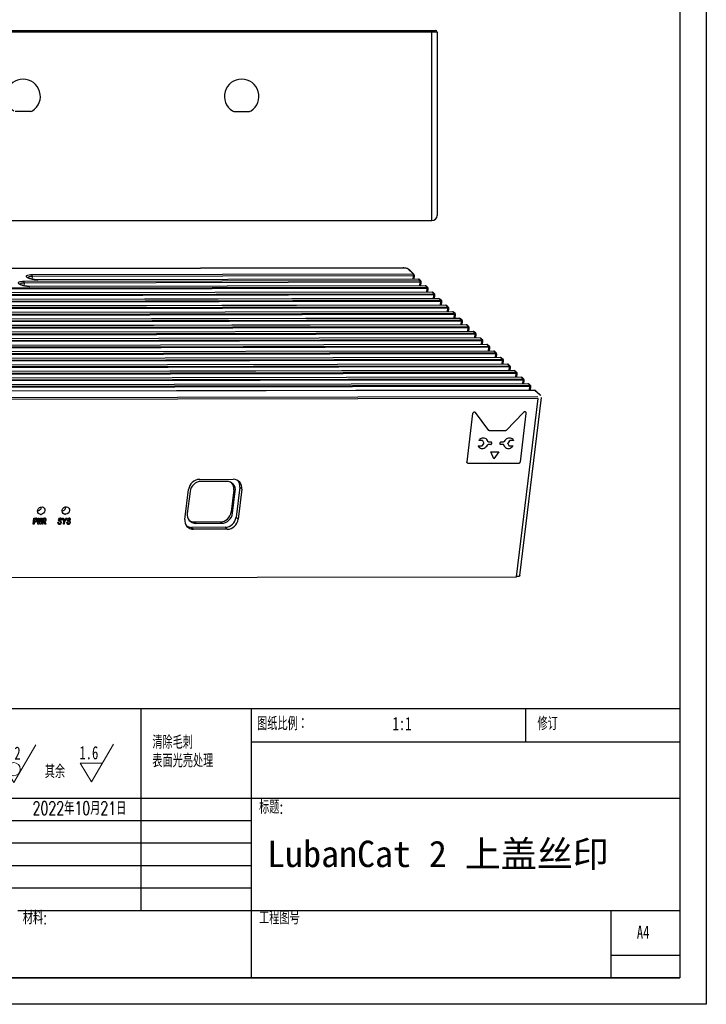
# Model space of a CAD drawing. Header units: millimetres. Extents: x 1578 to 1793, y 2179 to 2535.
# Tile 8 of 19: x 1663 to 1793, y 2179 to 2365. Entities that reach past the tile are written whole.
import ezdxf

# ---------------------------------------------------------------- set-up
doc = ezdxf.new("R2010")
doc.units = ezdxf.units.MM
doc.styles.add('SLDTEXTSTYLE0', font='TXT', dxfattribs={"width": 0.7, "bigfont": 'bigfont'})
doc.styles.add('SLDTEXTSTYLE1', font='TXT', dxfattribs={"width": 0.7})
doc.styles.add('标题7', font='simhei.ttf', dxfattribs={"height": 5})

# ---------------------------------------------------------------- blocks, each defined once
blk = doc.blocks.new('SW_NOTE_0_1')
at = {"color": 0, "linetype": 'Continuous', "lineweight": 0, "char_height": 2.5, "attachment_point": 1, "style": 'SLDTEXTSTYLE0'}
for s, insert in [('清除毛刺', (0, 3.22)), ('表面光亮处理', (0, -0.28))]:
    blk.add_mtext(s, dxfattribs=dict(at, insert=insert))
blk = doc.blocks.new('SW_SFSYMBOL_0')
at = {"color": 0, "linetype": 'Continuous', "lineweight": 0}
for p, q in [((2.26, -3.57), (6.47, 3.57)), ((2.26, -3.57), (0.15, 0)), ((4.36, 0), (0.15, 0))]:
    blk.add_line(p, q, dxfattribs=at)
at = {"color": 0, "linetype": 'Continuous', "lineweight": 0, "char_height": 2.5, "attachment_point": 1}
for s, insert, style in [('1.6', (0, 3.22), 'SLDTEXTSTYLE1'), ('其余', (-6.56, -0.35), 'SLDTEXTSTYLE0')]:
    blk.add_mtext(s, dxfattribs=dict(at, insert=insert, style=style))
blk = doc.blocks.new('SW_SFSYMBOL_1')
at = {"color": 0, "linetype": 'Continuous', "lineweight": 0}
for q in [(6.47, 3.57), (0.15, 0)]:
    blk.add_line((2.26, -3.57), q, dxfattribs=at)
blk.add_circle((2.26, -1.07), 1.25, dxfattribs=at)
at = {"color": 0, "linetype": 'Continuous', "lineweight": 0, "insert": (0, 3.22), "char_height": 2.5, "attachment_point": 1, "style": 'SLDTEXTSTYLE1'}
blk.add_mtext('3.2', dxfattribs=at)

msp = doc.modelspace()

# ---------------------------------------------------------------- linework, layer by layer
at = {"linetype": 'Continuous', "lineweight": 25}
for p, q in [((1627.59, 2362.944), (1741.04, 2362.944)), ((1741.04, 2362.644), (1627.59, 2362.644)), ((1724.284, 2362.956), (1724.284, 2362.944)), ((1741.04, 2362.944), (1741.74, 2362.944)), ((1741.04, 2362.944), (1741.04, 2362.644)), ((1741.04, 2326.944), (1741.04, 2362.644)), ((1742.04, 2362.644), (1741.04, 2362.644)), ((1742.04, 2362.644), (1742.04, 2327.944)), ((1665.106, 2347.631), (1662.113, 2347.631)), ((1703.524, 2347.631), (1706.517, 2347.631)), ((1627.59, 2326.944), (1741.04, 2326.944)), ((1735.619, 2317.984), (1629.778, 2317.799)), ((1735.654, 2317.967), (1629.813, 2317.782)), ((1665.332, 2316.371), (1665.243, 2315.854)), ((1665.261, 2316.727), (1737.475, 2316.853)), ((1737.545, 2316.497), (1665.332, 2316.371)), ((1737.475, 2316.853), (1736.546, 2317.74)), ((1737.648, 2316.787), (1736.719, 2317.674)), ((1737.489, 2315.856), (1737.545, 2316.497)), ((1737.679, 2315.857), (1737.739, 2316.543)), ((1632.955, 2314.157), (1740.103, 2314.345)), ((1663.831, 2315.127), (1663.742, 2314.609)), ((1663.761, 2315.483), (1738.773, 2315.614)), ((1738.844, 2315.258), (1663.831, 2315.127)), ((1739.798, 2314.619), (1664.785, 2314.488)), ((1664.785, 2314.486), (1664.82, 2314.471)), ((1739.833, 2314.602), (1664.82, 2314.471)), ((1738.499, 2315.858), (1666.286, 2315.732)), ((1666.286, 2315.73), (1666.321, 2315.716)), ((1738.535, 2315.842), (1666.321, 2315.716)), ((1738.773, 2315.614), (1738.535, 2315.842)), ((1738.946, 2315.547), (1738.707, 2315.775)), ((1738.787, 2314.617), (1738.844, 2315.258)), ((1738.977, 2314.617), (1739.037, 2315.304)), ((1740.103, 2314.345), (1739.833, 2314.602)), ((1740.268, 2314.285), (1740.005, 2314.536)), ((1740.15, 2314.107), (1633.002, 2313.92)), ((1741.076, 2313.404), (1633.929, 2313.216)), ((1741.1, 2313.393), (1633.952, 2313.206)), ((1634.253, 2312.918), (1741.401, 2313.105)), ((1741.448, 2312.868), (1634.3, 2312.68)), ((1740.087, 2313.402), (1740.15, 2314.107)), ((1740.277, 2313.402), (1740.339, 2314.097)), ((1741.401, 2313.105), (1741.1, 2313.393)), ((1741.566, 2313.045), (1741.28, 2313.319)), ((1741.385, 2312.162), (1741.448, 2312.868)), ((1741.575, 2312.163), (1741.637, 2312.858)), ((1742.374, 2312.164), (1635.227, 2311.977)), ((1742.398, 2312.153), (1635.25, 2311.966)), ((1635.552, 2311.678), (1742.699, 2311.866)), ((1742.746, 2311.628), (1635.598, 2311.441)), ((1743.673, 2310.925), (1636.525, 2310.737)), ((1743.696, 2310.914), (1636.549, 2310.727)), ((1636.85, 2310.439), (1743.997, 2310.626)), ((1744.044, 2310.389), (1636.897, 2310.201)), ((1742.699, 2311.866), (1742.398, 2312.153)), ((1742.864, 2311.806), (1742.578, 2312.079)), ((1742.684, 2310.923), (1742.746, 2311.628)), ((1742.874, 2310.923), (1742.935, 2311.618)), ((1743.997, 2310.626), (1743.696, 2310.914)), ((1744.162, 2310.566), (1743.876, 2310.84)), ((1743.982, 2309.683), (1744.044, 2310.389)), ((1744.971, 2309.685), (1637.823, 2309.498)), ((1744.994, 2309.674), (1637.847, 2309.487)), ((1638.148, 2309.199), (1745.295, 2309.387)), ((1745.342, 2309.149), (1638.195, 2308.962)), ((1744.172, 2309.684), (1744.233, 2310.379)), ((1745.295, 2309.387), (1744.994, 2309.674)), ((1745.46, 2309.327), (1745.174, 2309.6)), ((1745.28, 2308.444), (1745.342, 2309.149)), ((1745.47, 2308.444), (1745.531, 2309.139)), ((1746.269, 2308.446), (1639.121, 2308.258)), ((1746.292, 2308.435), (1639.145, 2308.248)), ((1639.446, 2307.96), (1746.594, 2308.147)), ((1746.64, 2307.91), (1639.493, 2307.722)), ((1747.567, 2307.206), (1640.42, 2307.019)), ((1747.591, 2307.195), (1640.443, 2307.008)), ((1640.744, 2306.72), (1747.892, 2306.908)), ((1747.939, 2306.67), (1640.791, 2306.483)), ((1746.594, 2308.147), (1746.292, 2308.435)), ((1746.759, 2308.087), (1746.472, 2308.361)), ((1746.578, 2307.204), (1746.64, 2307.91)), ((1746.768, 2307.205), (1746.829, 2307.9)), ((1747.892, 2306.908), (1747.591, 2307.195)), ((1748.057, 2306.848), (1747.77, 2307.121)), ((1747.876, 2305.965), (1747.939, 2306.67)), ((1748.066, 2305.965), (1748.127, 2306.66)), ((1748.865, 2305.967), (1641.718, 2305.779)), ((1748.889, 2305.956), (1641.741, 2305.769)), ((1642.042, 2305.481), (1749.19, 2305.668)), ((1749.237, 2305.431), (1642.089, 2305.243)), ((1749.19, 2305.668), (1748.889, 2305.956)), ((1749.355, 2305.608), (1749.069, 2305.882)), ((1749.174, 2304.725), (1749.237, 2305.431)), ((1749.364, 2304.726), (1749.426, 2305.421)), ((1750.163, 2304.727), (1643.016, 2304.54)), ((1750.187, 2304.716), (1643.039, 2304.529)), ((1643.341, 2304.241), (1750.488, 2304.429)), ((1750.535, 2304.191), (1643.387, 2304.004)), ((1751.462, 2303.488), (1644.314, 2303.3)), ((1751.485, 2303.477), (1644.338, 2303.29)), ((1644.639, 2303.002), (1751.786, 2303.189)), ((1751.833, 2302.952), (1644.686, 2302.764)), ((1750.488, 2304.429), (1750.187, 2304.716)), ((1750.653, 2304.369), (1750.367, 2304.642)), ((1750.473, 2303.486), (1750.535, 2304.191)), ((1750.663, 2303.486), (1750.724, 2304.181)), ((1751.786, 2303.189), (1751.485, 2303.477)), ((1751.951, 2303.129), (1751.665, 2303.403)), ((1751.771, 2302.246), (1751.833, 2302.952)), ((1751.961, 2302.247), (1752.022, 2302.942)), ((1752.76, 2302.248), (1645.612, 2302.061)), ((1752.783, 2302.237), (1645.636, 2302.05)), ((1645.937, 2301.762), (1753.084, 2301.95)), ((1753.131, 2301.712), (1645.984, 2301.525)), ((1753.084, 2301.95), (1752.783, 2302.237)), ((1753.249, 2301.89), (1752.963, 2302.163)), ((1753.069, 2301.007), (1753.131, 2301.712)), ((1753.259, 2301.007), (1753.32, 2301.702)), ((1754.058, 2301.009), (1646.91, 2300.821)), ((1754.081, 2300.998), (1646.934, 2300.811)), ((1647.235, 2300.523), (1754.383, 2300.71)), ((1754.429, 2300.473), (1647.282, 2300.285)), ((1755.356, 2299.769), (1648.209, 2299.582)), ((1755.38, 2299.758), (1648.232, 2299.571)), ((1648.533, 2299.283), (1755.681, 2299.471)), ((1755.728, 2299.233), (1648.58, 2299.046)), ((1754.383, 2300.71), (1754.081, 2300.998)), ((1754.548, 2300.65), (1754.261, 2300.924)), ((1754.367, 2299.767), (1754.429, 2300.473)), ((1754.557, 2299.768), (1754.618, 2300.463)), ((1755.681, 2299.471), (1755.38, 2299.758)), ((1755.846, 2299.411), (1755.559, 2299.684)), ((1755.665, 2298.528), (1755.728, 2299.233)), ((1755.855, 2298.528), (1755.916, 2299.223)), ((1756.654, 2298.53), (1649.507, 2298.342)), ((1756.678, 2298.519), (1649.53, 2298.332)), ((1649.831, 2298.044), (1756.979, 2298.231)), ((1757.026, 2297.994), (1649.878, 2297.806)), ((1756.979, 2298.231), (1756.678, 2298.519)), ((1757.144, 2298.171), (1756.858, 2298.445)), ((1756.963, 2297.288), (1757.026, 2297.994)), ((1757.153, 2297.289), (1757.215, 2297.984)), ((1757.952, 2297.29), (1650.805, 2297.103)), ((1757.976, 2297.279), (1650.828, 2297.092)), ((1651.13, 2296.804), (1758.277, 2296.992)), ((1758.324, 2296.754), (1651.176, 2296.567)), ((1759.251, 2296.051), (1652.103, 2295.863)), ((1759.274, 2296.04), (1652.127, 2295.853)), ((1652.428, 2295.565), (1759.575, 2295.752)), ((1759.622, 2295.515), (1652.475, 2295.327)), ((1758.277, 2296.992), (1757.976, 2297.279)), ((1758.442, 2296.932), (1758.156, 2297.205)), ((1758.262, 2296.049), (1758.324, 2296.754)), ((1758.452, 2296.049), (1758.513, 2296.744)), ((1759.575, 2295.752), (1759.274, 2296.04)), ((1759.74, 2295.692), (1759.454, 2295.966)), ((1759.56, 2294.809), (1759.622, 2295.515)), ((1759.75, 2294.81), (1759.811, 2295.505)), ((1760.549, 2294.811), (1653.401, 2294.624)), ((1760.572, 2294.8), (1653.425, 2294.613)), ((1655.28, 2293.466), (1761.122, 2293.651)), ((1761.536, 2293.88), (1760.572, 2294.8)), ((1761.708, 2293.813), (1760.752, 2294.726)), ((1761.189, 2293.27), (1655.348, 2293.085)), ((1757.056, 2259.514), (1761.189, 2293.27)), ((1757.708, 2259.718), (1761.841, 2293.474)), ((1697.069, 2277.938), (1703.413, 2277.949)), ((1702.182, 2277.566), (1697.331, 2277.557)), ((1694.277, 2270.37), (1694.972, 2276.044)), ((1695.234, 2275.663), (1694.724, 2271.502)), ((1703.525, 2275.956), (1703.034, 2271.778)), ((1703.307, 2271.517), (1703.817, 2275.678)), ((1703.817, 2275.678), (1703.525, 2275.956)), ((1704.656, 2276.435), (1703.961, 2270.762)), ((1705.048, 2276.061), (1704.353, 2270.388)), ((1705.048, 2276.061), (1704.656, 2276.435)), ((1703.034, 2271.778), (1703.307, 2271.517)), ((1696.094, 2269.868), (1700.945, 2269.876)), ((1696.094, 2269.868), (1696.359, 2269.615)), ((1696.359, 2269.615), (1701.21, 2269.623)), ((1701.21, 2269.623), (1700.945, 2269.876)), ((1703.961, 2270.762), (1704.353, 2270.388)), ((1701.864, 2268.868), (1695.52, 2268.857)), ((1695.52, 2268.857), (1695.912, 2268.483)), ((1702.256, 2268.494), (1695.912, 2268.483)), ((1702.256, 2268.494), (1701.864, 2268.868)), ((1651.215, 2259.329), (1757.056, 2259.514))]:
    msp.add_line(p, q, dxfattribs=at)
at = {"linetype": 'Continuous'}
for p, q in [((1748.772, 2290.386), (1747.655, 2281.259)), ((1751.825, 2287.219), (1749.338, 2290.592)), ((1758.414, 2290.608), (1755.1, 2287.225)), ((1757.813, 2281.277), (1758.93, 2290.404)), ((1754.911, 2287.142), (1751.994, 2287.136)), ((1750.618, 2285.285), (1749.914, 2285.284)), ((1750.606, 2284.33), (1750.858, 2284.72)), ((1750.872, 2284.833), (1750.715, 2285.222)), ((1752.193, 2284.524), (1751.684, 2284.523)), ((1751.747, 2285.033), (1752.256, 2285.033)), ((1752.36, 2284.913), (1752.327, 2284.645)), ((1753.968, 2284.648), (1754.001, 2284.916)), ((1754.581, 2284.528), (1754.072, 2284.527)), ((1754.134, 2285.037), (1754.643, 2285.038)), ((1755.455, 2284.728), (1755.612, 2284.339)), ((1755.721, 2285.23), (1755.469, 2284.841)), ((1756.538, 2285.296), (1755.834, 2285.295)), ((1749.789, 2284.265), (1750.493, 2284.266)), ((1752.79, 2281.813), (1752.197, 2283.139)), ((1752.209, 2283.157), (1753.721, 2283.16)), ((1753.729, 2283.142), (1752.811, 2281.813)), ((1755.709, 2284.275), (1756.413, 2284.277)), ((1747.863, 2281.019), (1757.545, 2281.035)), ((1665.537, 2269.459), (1665.676, 2270.593)), ((1665.687, 2269.459), (1665.537, 2269.459)), ((1665.676, 2270.593), (1666.016, 2270.594)), ((1665.742, 2269.903), (1665.687, 2269.459)), ((1665.932, 2269.904), (1665.742, 2269.903)), ((1665.811, 2270.467), (1665.757, 2270.029)), ((1665.757, 2270.029), (1665.908, 2270.03)), ((1665.961, 2270.468), (1665.811, 2270.467)), ((1666.435, 2270.594), (1666.579, 2270.595)), ((1666.439, 2269.447), (1666.435, 2270.594)), ((1666.57, 2269.447), (1666.439, 2269.447)), ((1666.579, 2270.595), (1666.563, 2269.872)), ((1666.563, 2269.872), (1666.576, 2269.872)), ((1666.791, 2270.297), (1666.57, 2269.447)), ((1666.576, 2269.872), (1666.763, 2270.595)), ((1666.763, 2270.595), (1666.907, 2270.595)), ((1666.805, 2270.297), (1666.791, 2270.297)), ((1666.818, 2269.447), (1666.805, 2270.297)), ((1666.949, 2269.448), (1666.818, 2269.447)), ((1666.907, 2270.595), (1666.916, 2269.872)), ((1666.916, 2269.872), (1666.929, 2269.872)), ((1666.929, 2269.872), (1667.09, 2270.596)), ((1667.234, 2270.596), (1666.949, 2269.448)), ((1667.09, 2270.596), (1667.234, 2270.596)), ((1667.2, 2269.461), (1667.339, 2270.596)), ((1667.35, 2269.462), (1667.2, 2269.461)), ((1667.339, 2270.596), (1667.666, 2270.597)), ((1667.41, 2269.953), (1667.35, 2269.462)), ((1667.581, 2269.953), (1667.41, 2269.953)), ((1667.474, 2270.47), (1667.426, 2270.079)), ((1667.426, 2270.079), (1667.609, 2270.079)), ((1667.618, 2270.47), (1667.474, 2270.47)), ((1667.756, 2269.462), (1667.581, 2269.953)), ((1667.727, 2269.973), (1667.913, 2269.463)), ((1667.913, 2269.463), (1667.756, 2269.462)), ((1670.198, 2269.778), (1670.203, 2269.825)), ((1670.203, 2269.825), (1670.354, 2269.825)), ((1670.354, 2269.825), (1670.349, 2269.785)), ((1670.928, 2270.291), (1670.777, 2270.29)), ((1671.335, 2269.979), (1671.104, 2270.603)), ((1671.104, 2270.603), (1671.254, 2270.603)), ((1671.254, 2270.603), (1671.424, 2270.119)), ((1671.272, 2269.469), (1671.335, 2269.979)), ((1671.423, 2269.469), (1671.272, 2269.469)), ((1671.485, 2269.98), (1671.423, 2269.469)), ((1671.424, 2270.119), (1671.43, 2270.119)), ((1671.43, 2270.119), (1671.719, 2270.604)), ((1671.87, 2270.604), (1671.485, 2269.98)), ((1671.719, 2270.604), (1671.87, 2270.604)), ((1671.874, 2269.781), (1671.879, 2269.828)), ((1671.879, 2269.828), (1672.03, 2269.828)), ((1672.03, 2269.828), (1672.025, 2269.788)), ((1672.604, 2270.293), (1672.453, 2270.293))]:
    msp.add_line(p, q, dxfattribs=at)
at = {"lineweight": -3}
for p, q in [((1608.03, 2234.525), (1788.03, 2234.525)), ((1685.919, 2234.525), (1685.919, 2196.275)), ((1706.83, 2234.525), (1706.83, 2183.525)), ((1758.83, 2228.15), (1758.83, 2234.525)), ((1788.03, 2228.15), (1706.83, 2228.15)), ((1788.03, 2217.525), (1608.03, 2217.525)), ((1706.83, 2213.275), (1608.03, 2213.275)), ((1706.83, 2209.025), (1608.03, 2209.025)), ((1706.83, 2204.775), (1608.03, 2204.775)), ((1706.83, 2200.525), (1608.03, 2200.525)), ((1662.63, 2196.275), (1788.03, 2196.275)), ((1775.03, 2183.525), (1775.03, 2196.275)), ((1788.03, 2187.775), (1775.03, 2187.775)), ((1608.03, 2183.525), (1788.03, 2183.525))]:
    msp.add_line(p, q, dxfattribs=at)
msp.add_line((1788.03, 2234.525), (1788.03, 2183.525))
for points in [[(1793.03, 2178.525), (1578.197, 2178.525), (1578.197, 2535.294), (1793.03, 2535.294)], [(1788.03, 2183.525), (1583.197, 2183.525), (1583.197, 2530.294), (1788.03, 2530.294)]]:
    msp.add_lwpolyline(points, close=True)
at = {"linetype": 'Continuous', "lineweight": 25, "flags": 128}
for points in [[(1735.654, 2317.967), (1735.634, 2317.981), (1735.619, 2317.984)], [(1737.545, 2316.497), (1737.598, 2316.499), (1737.644, 2316.503), (1737.683, 2316.51), (1737.713, 2316.519), (1737.731, 2316.53), (1737.739, 2316.542), (1737.739, 2316.543)], [(1738.535, 2315.842), (1738.515, 2315.855), (1738.499, 2315.858)], [(1738.844, 2315.258), (1738.896, 2315.259), (1738.943, 2315.263), (1738.981, 2315.27), (1739.011, 2315.279), (1739.03, 2315.29), (1739.037, 2315.303), (1739.037, 2315.304)], [(1739.833, 2314.602), (1739.813, 2314.615), (1739.798, 2314.619)], [(1741.1, 2313.393), (1741.087, 2313.401), (1741.076, 2313.404)], [(1742.398, 2312.153), (1742.385, 2312.162), (1742.374, 2312.164)], [(1743.696, 2310.914), (1743.683, 2310.922), (1743.673, 2310.925)], [(1744.994, 2309.674), (1744.981, 2309.683), (1744.971, 2309.685)], [(1746.292, 2308.435), (1746.279, 2308.443), (1746.269, 2308.446)], [(1747.591, 2307.195), (1747.578, 2307.204), (1747.567, 2307.206)], [(1748.889, 2305.956), (1748.876, 2305.964), (1748.865, 2305.967)], [(1750.187, 2304.716), (1750.174, 2304.725), (1750.163, 2304.727)], [(1751.485, 2303.477), (1751.472, 2303.485), (1751.462, 2303.488)], [(1752.783, 2302.237), (1752.77, 2302.246), (1752.76, 2302.248)], [(1754.081, 2300.998), (1754.068, 2301.006), (1754.058, 2301.009)], [(1755.38, 2299.758), (1755.367, 2299.767), (1755.356, 2299.769)], [(1756.678, 2298.519), (1756.665, 2298.527), (1756.654, 2298.53)], [(1757.976, 2297.279), (1757.963, 2297.288), (1757.952, 2297.29)], [(1759.274, 2296.04), (1759.261, 2296.048), (1759.251, 2296.051)], [(1760.572, 2294.8), (1760.559, 2294.809), (1760.549, 2294.811)], [(1667.752, 2272.026), (1667.673, 2271.769), (1667.511, 2271.548), (1667.286, 2271.39), (1667.03, 2271.318), (1666.777, 2271.342), (1666.561, 2271.458), (1666.412, 2271.65), (1666.348, 2271.893), (1666.38, 2272.153), (1666.503, 2272.397), (1666.7, 2272.59), (1666.944, 2272.706), (1667.203, 2272.731), (1667.442, 2272.66), (1667.628, 2272.503), (1667.736, 2272.282), (1667.752, 2272.026)], [(1672.401, 2272.034), (1672.322, 2271.777), (1672.159, 2271.556), (1671.935, 2271.398), (1671.679, 2271.326), (1671.426, 2271.35), (1671.21, 2271.466), (1671.06, 2271.658), (1670.997, 2271.901), (1671.029, 2272.162), (1671.152, 2272.405), (1671.349, 2272.598), (1671.593, 2272.714), (1671.852, 2272.739), (1672.091, 2272.668), (1672.276, 2272.511), (1672.385, 2272.29), (1672.401, 2272.034)], [(1757.708, 2259.718), (1757.708, 2259.717), (1757.68, 2259.66), (1757.616, 2259.611), (1757.517, 2259.57), (1757.387, 2259.54), (1757.232, 2259.521), (1757.056, 2259.514)]]:
    msp.add_lwpolyline(points, dxfattribs=at)
at = {"linetype": 'Continuous', "flags": 128}
for points in [[(1751.994, 2287.136), (1751.969, 2287.138), (1751.945, 2287.142), (1751.921, 2287.149), (1751.898, 2287.158), (1751.877, 2287.17), (1751.858, 2287.184), (1751.84, 2287.201), (1751.825, 2287.219)], [(1755.1, 2287.225), (1755.08, 2287.206), (1755.059, 2287.19), (1755.036, 2287.175), (1755.012, 2287.163), (1754.987, 2287.154), (1754.962, 2287.147), (1754.936, 2287.143), (1754.911, 2287.142)], [(1749.914, 2285.284), (1750.003, 2285.393), (1750.083, 2285.473)], [(1750.493, 2284.266), (1750.51, 2284.267), (1750.526, 2284.271), (1750.541, 2284.276), (1750.557, 2284.284), (1750.571, 2284.293), (1750.584, 2284.304), (1750.596, 2284.316), (1750.606, 2284.33)], [(1750.715, 2285.222), (1750.709, 2285.236), (1750.7, 2285.248), (1750.689, 2285.259), (1750.677, 2285.268), (1750.664, 2285.276), (1750.649, 2285.281), (1750.634, 2285.284), (1750.618, 2285.285)], [(1750.858, 2284.72), (1750.866, 2284.733), (1750.872, 2284.747), (1750.877, 2284.762), (1750.879, 2284.776), (1750.88, 2284.791), (1750.879, 2284.806), (1750.877, 2284.82), (1750.872, 2284.833)], [(1751.562, 2284.443), (1751.572, 2284.46), (1751.584, 2284.476), (1751.598, 2284.489), (1751.613, 2284.501), (1751.63, 2284.511), (1751.648, 2284.518), (1751.666, 2284.522), (1751.684, 2284.523)], [(1751.747, 2285.033), (1751.729, 2285.034), (1751.711, 2285.038), (1751.695, 2285.045), (1751.681, 2285.054), (1751.668, 2285.066), (1751.658, 2285.08), (1751.65, 2285.095), (1751.644, 2285.112)], [(1752.193, 2284.524), (1752.217, 2284.526), (1752.24, 2284.533), (1752.262, 2284.545), (1752.282, 2284.56), (1752.299, 2284.578), (1752.312, 2284.599), (1752.322, 2284.621), (1752.327, 2284.645)], [(1752.36, 2284.913), (1752.36, 2284.937), (1752.356, 2284.959), (1752.348, 2284.98), (1752.335, 2284.998), (1752.319, 2285.013), (1752.3, 2285.024), (1752.279, 2285.031), (1752.256, 2285.033)], [(1754.072, 2284.527), (1754.049, 2284.53), (1754.027, 2284.536), (1754.008, 2284.548), (1753.992, 2284.563), (1753.98, 2284.581), (1753.971, 2284.602), (1753.967, 2284.624), (1753.968, 2284.648)], [(1754.001, 2284.916), (1754.006, 2284.939), (1754.015, 2284.962), (1754.029, 2284.983), (1754.046, 2285.001), (1754.066, 2285.016), (1754.088, 2285.027), (1754.111, 2285.034), (1754.134, 2285.037)], [(1754.683, 2284.449), (1754.678, 2284.465), (1754.67, 2284.481), (1754.659, 2284.495), (1754.647, 2284.506), (1754.632, 2284.516), (1754.616, 2284.523), (1754.599, 2284.527), (1754.581, 2284.528)], [(1754.765, 2285.118), (1754.756, 2285.101), (1754.744, 2285.085), (1754.73, 2285.071), (1754.714, 2285.06), (1754.698, 2285.05), (1754.68, 2285.043), (1754.662, 2285.039), (1754.643, 2285.038)], [(1755.455, 2284.728), (1755.451, 2284.741), (1755.448, 2284.755), (1755.447, 2284.77), (1755.448, 2284.784), (1755.451, 2284.799), (1755.455, 2284.814), (1755.462, 2284.828), (1755.469, 2284.841)], [(1755.612, 2284.339), (1755.619, 2284.325), (1755.628, 2284.313), (1755.638, 2284.302), (1755.65, 2284.292), (1755.664, 2284.285), (1755.678, 2284.28), (1755.693, 2284.276), (1755.709, 2284.275)], [(1755.721, 2285.23), (1755.731, 2285.244), (1755.743, 2285.257), (1755.756, 2285.268), (1755.771, 2285.277), (1755.786, 2285.285), (1755.802, 2285.29), (1755.818, 2285.293), (1755.834, 2285.295)], [(1756.415, 2285.484), (1756.491, 2285.382), (1756.538, 2285.296)], [(1749.789, 2284.265), (1749.802, 2284.24), (1749.815, 2284.215), (1749.829, 2284.19), (1749.844, 2284.166), (1749.86, 2284.143), (1749.877, 2284.12), (1749.894, 2284.098), (1749.912, 2284.077)], [(1752.197, 2283.139), (1752.196, 2283.142), (1752.196, 2283.145), (1752.197, 2283.148), (1752.198, 2283.151), (1752.201, 2283.153), (1752.203, 2283.155), (1752.206, 2283.157), (1752.209, 2283.157)], [(1753.729, 2283.142), (1753.731, 2283.144), (1753.731, 2283.148), (1753.731, 2283.151), (1753.731, 2283.154), (1753.729, 2283.156), (1753.727, 2283.158), (1753.724, 2283.159), (1753.721, 2283.16)], [(1756.413, 2284.277), (1756.325, 2284.167), (1756.244, 2284.088)], [(1747.863, 2281.019), (1747.817, 2281.023), (1747.774, 2281.037), (1747.736, 2281.059), (1747.704, 2281.089), (1747.679, 2281.125), (1747.662, 2281.167), (1747.654, 2281.212), (1747.655, 2281.259)], [(1752.811, 2281.813), (1752.809, 2281.811), (1752.806, 2281.809), (1752.803, 2281.808), (1752.8, 2281.807), (1752.797, 2281.808), (1752.794, 2281.809), (1752.792, 2281.811), (1752.79, 2281.813)], [(1757.545, 2281.035), (1757.592, 2281.04), (1757.638, 2281.054), (1757.682, 2281.076), (1757.722, 2281.106), (1757.756, 2281.143), (1757.783, 2281.185), (1757.802, 2281.23), (1757.813, 2281.277)], [(1666.17, 2270.249), (1666.174, 2270.302), (1666.169, 2270.353), (1666.151, 2270.4), (1666.116, 2270.434), (1666.068, 2270.455), (1666.016, 2270.465), (1665.961, 2270.468)], [(1667.829, 2270.272), (1667.831, 2270.321), (1667.821, 2270.368), (1667.798, 2270.409), (1667.764, 2270.44), (1667.718, 2270.459), (1667.669, 2270.468), (1667.618, 2270.47)], [(1670.441, 2270.323), (1670.441, 2270.282), (1670.451, 2270.244), (1670.471, 2270.212), (1670.501, 2270.187), (1670.568, 2270.149), (1670.638, 2270.118)], [(1672.117, 2270.326), (1672.117, 2270.285), (1672.127, 2270.247), (1672.147, 2270.215), (1672.177, 2270.19), (1672.244, 2270.152), (1672.314, 2270.12)]]:
    msp.add_lwpolyline(points, dxfattribs=at)
at = {"linetype": 'Continuous', "lineweight": 25}
for centre, radius, start, end in [((1741.74, 2362.644), 0.3, 0, 90), ((1663.61, 2350.468), 3.275, 302.63385, 237.36615), ((1705.021, 2350.468), 3.275, 302.63385, 237.36615), ((1665.106, 2348.131), 0.5, 270, 302.63385), ((1703.524, 2348.131), 0.5, 237.36615, 270), ((1706.517, 2348.131), 0.5, 270, 302.63385), ((1741.04, 2327.944), 1, 270, 0), ((1735.738, 2316.429), 1.541, 58.36284, 93.10557), ((1736.55, 2317.494), 0.246, 46.80499, 90.91312), ((1737.039, 2316.583), 0.513, 350.42807, 31.86445), ((1737.479, 2316.607), 0.246, 46.80499, 90.91312), ((1737.44, 2316.57), 0.3, 354.95776, 46.3243), ((1738.5, 2315.558), 0.3, 46.3243, 90.10005), ((1738.539, 2315.596), 0.246, 46.80499, 90.91312), ((1738.338, 2315.343), 0.513, 350.42807, 31.86445), ((1738.777, 2315.368), 0.246, 46.80499, 90.91312), ((1738.739, 2315.33), 0.3, 354.95776, 46.3243), ((1739.798, 2314.319), 0.3, 46.3243, 90.10005), ((1739.837, 2314.356), 0.246, 46.80499, 90.91312), ((1739.812, 2314.164), 0.342, 350.42807, 31.86445), ((1741.11, 2312.924), 0.342, 350.42807, 31.86445), ((1742.409, 2311.685), 0.342, 350.42807, 31.86445), ((1743.707, 2310.445), 0.342, 350.42807, 31.86445), ((1745.005, 2309.206), 0.342, 350.42807, 31.86445), ((1746.303, 2307.966), 0.342, 350.42807, 31.86445), ((1747.601, 2306.727), 0.342, 350.42807, 31.86445), ((1748.899, 2305.487), 0.342, 350.42807, 31.86445), ((1750.198, 2304.248), 0.342, 350.42807, 31.86445), ((1751.496, 2303.008), 0.342, 350.42807, 31.86445), ((1752.794, 2301.769), 0.342, 350.42807, 31.86445), ((1754.092, 2300.529), 0.342, 350.42807, 31.86445), ((1755.39, 2299.29), 0.342, 350.42807, 31.86445), ((1756.688, 2298.05), 0.342, 350.42807, 31.86445), ((1757.987, 2296.811), 0.342, 350.42807, 31.86445), ((1759.285, 2295.571), 0.342, 350.42807, 31.86445), ((1697.133, 2275.759), 2.18, 91.67919, 172.49607), ((1697.395, 2275.378), 2.18, 91.67919, 172.49607), ((1702.206, 2275.934), 1.631, 350.95303, 90.81454), ((1703.437, 2276.318), 1.631, 350.95303, 90.81454), ((1702.953, 2276.673), 1.72, 352.05592, 35.61215), ((1696.335, 2271.246), 1.631, 170.95303, 270.81454), ((1701.146, 2271.802), 2.18, 271.67919, 352.49607), ((1695.889, 2270.114), 1.631, 170.95303, 270.81454), ((1701.8, 2271.047), 2.18, 271.67919, 352.49607), ((1702.192, 2270.673), 2.18, 271.67919, 352.49607), ((1695.501, 2270.531), 1.674, 236.71313, 270.63069)]:
    msp.add_arc(centre, radius, start, end, dxfattribs=at)
at = {"linetype": 'Continuous'}
for centre, radius, start, end in [((1749.1, 2290.366), 0.328, 43.47304, 176.53987), ((1758.644, 2290.434), 0.288, 354.02686, 142.77588), ((1750.773, 2284.81), 0.957, 44.07019, 136.12992), ((1750.508, 2284.947), 1.169, 311.99395, 334.43746), ((1750.822, 2284.925), 0.843, 12.79508, 40.71737), ((1755.506, 2284.635), 0.843, 192.7913, 220.71907), ((1755.819, 2284.613), 1.168, 131.99306, 154.43688), ((1755.728, 2284.818), 0.957, 44.07026, 136.12985), ((1750.6, 2284.742), 0.957, 224.07049, 316.12961), ((1755.554, 2284.751), 0.957, 224.06999, 316.13011), ((1665.941, 2270.257), 0.23, 261.81313, 357.96013), ((1665.948, 2270.278), 0.374, 267.55959, 355.64617), ((1666.043, 2270.31), 0.285, 347.66113, 95.33533), ((1667.622, 2270.286), 0.207, 266.3838, 356.0854), ((1667.714, 2270.329), 0.272, 348.00831, 100.05066), ((1667.647, 2270.297), 0.334, 283.90705, 355.69283), ((1670.474, 2269.732), 0.28, 170.48101, 276.37871), ((1670.643, 2270.257), 0.358, 89.41182, 172.65888), ((1670.602, 2270.307), 0.314, 180.81, 259.53881), ((1670.515, 2269.75), 0.17, 167.92049, 271.71177), ((1670.62, 2270.303), 0.18, 86.57468, 173.5417), ((1670.526, 2269.828), 0.375, 266.68733, 353.58684), ((1670.533, 2269.795), 0.215, 266.68902, 354.11854), ((1670.489, 2269.745), 0.259, 6.08243, 77.57679), ((1670.634, 2270.333), 0.149, 343.30154, 91.42), ((1670.553, 2269.782), 0.346, 0.67696, 75.68912), ((1670.664, 2270.346), 0.27, 348.21462, 93.54697), ((1672.15, 2269.735), 0.28, 170.48091, 276.37755), ((1672.319, 2270.26), 0.358, 89.41273, 172.6569), ((1672.278, 2270.31), 0.314, 180.81064, 259.53669), ((1672.191, 2269.753), 0.17, 167.92501, 271.70947), ((1672.296, 2270.306), 0.18, 86.57656, 173.54182), ((1672.202, 2269.831), 0.375, 266.6865, 353.58864), ((1672.209, 2269.798), 0.215, 266.68747, 354.11841), ((1672.165, 2269.748), 0.259, 6.07812, 77.57919), ((1672.31, 2270.336), 0.149, 343.29646, 91.42253), ((1672.229, 2269.785), 0.346, 0.67628, 75.69124), ((1672.34, 2270.349), 0.27, 348.2147, 93.54825)]:
    msp.add_arc(centre, radius, start, end, dxfattribs=at)
at = {"linetype": 'Continuous', "lineweight": 25}
for centre, major_axis, ratio, start_param, end_param in [((1740.037, 2314.091), (0.262, 0.156), 0.7656138, 0.2601067, 0.9111338), ((1740.037, 2314.091), (0.302, 0.007), 0.049629, 6.2777139, 7.4699024), ((1741.096, 2313.079), (0.019, 0.313), 0.8920854, 5.6379673, 6.3395661), ((1741.335, 2312.851), (0.262, 0.156), 0.7656138, 0.2601067, 0.9111338), ((1741.335, 2312.851), (0.302, 0.007), 0.049629, 6.2777139, 7.4699024), ((1742.394, 2311.84), (0.019, 0.313), 0.8920854, 5.6379673, 6.3395661), ((1742.633, 2311.612), (0.262, 0.156), 0.7656138, 0.2601067, 0.9111338), ((1742.633, 2311.612), (0.302, 0.007), 0.049629, 6.2777139, 7.4699024), ((1743.693, 2310.6), (0.019, 0.313), 0.8920854, 5.6379673, 6.3395661), ((1743.931, 2310.372), (0.262, 0.156), 0.7656138, 0.2601067, 0.9111338), ((1743.931, 2310.372), (0.302, 0.007), 0.049629, 6.2777139, 7.4699024), ((1744.991, 2309.361), (0.019, 0.313), 0.8920854, 5.6379673, 6.3395661), ((1745.229, 2309.133), (0.262, 0.156), 0.7656138, 0.2601067, 0.9111338), ((1745.229, 2309.133), (0.302, 0.007), 0.049629, 6.2777139, 7.4699024), ((1746.289, 2308.121), (0.019, 0.313), 0.8920854, 5.6379673, 6.3395661), ((1746.528, 2307.893), (0.262, 0.156), 0.7656138, 0.2601067, 0.9111338), ((1746.528, 2307.893), (0.302, 0.007), 0.049629, 6.2777139, 7.4699024), ((1747.587, 2306.882), (0.019, 0.313), 0.8920854, 5.6379673, 6.3395661), ((1747.826, 2306.654), (0.262, 0.156), 0.7656138, 0.2601067, 0.9111338), ((1747.826, 2306.654), (0.302, 0.007), 0.049629, 6.2777139, 7.4699024), ((1748.885, 2305.642), (0.019, 0.313), 0.8920854, 5.6379673, 6.3395661), ((1749.124, 2305.414), (0.262, 0.156), 0.7656138, 0.2601067, 0.9111338), ((1749.124, 2305.414), (0.302, 0.007), 0.049629, 6.2777139, 7.4699024), ((1750.183, 2304.403), (0.019, 0.313), 0.8920854, 5.6379673, 6.3395661), ((1750.422, 2304.175), (0.262, 0.156), 0.7656138, 0.2601067, 0.9111338), ((1750.422, 2304.175), (0.302, 0.007), 0.049629, 6.2777139, 7.4699024), ((1751.482, 2303.163), (0.019, 0.313), 0.8920854, 5.6379673, 6.3395661), ((1751.72, 2302.935), (0.262, 0.156), 0.7656138, 0.2601067, 0.9111338), ((1751.72, 2302.935), (0.302, 0.007), 0.049629, 6.2777139, 7.4699024), ((1752.78, 2301.924), (0.019, 0.313), 0.8920854, 5.6379673, 6.3395661), ((1753.018, 2301.696), (0.262, 0.156), 0.7656138, 0.2601067, 0.9111338), ((1753.018, 2301.696), (0.302, 0.007), 0.049629, 6.2777139, 7.4699024), ((1754.078, 2300.684), (0.019, 0.313), 0.8920854, 5.6379673, 6.3395661), ((1754.317, 2300.456), (0.262, 0.156), 0.7656138, 0.2601067, 0.9111338), ((1754.317, 2300.456), (0.302, 0.007), 0.049629, 6.2777139, 7.4699024), ((1755.376, 2299.445), (0.019, 0.313), 0.8920854, 5.6379673, 6.3395661), ((1755.615, 2299.217), (0.262, 0.156), 0.7656138, 0.2601067, 0.9111338), ((1755.615, 2299.217), (0.302, 0.007), 0.049629, 6.2777139, 7.4699024), ((1756.674, 2298.205), (0.019, 0.313), 0.8920854, 5.6379673, 6.3395661), ((1756.913, 2297.977), (0.262, 0.156), 0.7656138, 0.2601067, 0.9111338), ((1756.913, 2297.977), (0.302, 0.007), 0.049629, 6.2777139, 7.4699024), ((1757.972, 2296.966), (0.019, 0.313), 0.8920854, 5.6379673, 6.3395661), ((1758.211, 2296.738), (0.262, 0.156), 0.7656138, 0.2601067, 0.9111338), ((1758.211, 2296.738), (0.302, 0.007), 0.049629, 6.2777139, 7.4699024), ((1759.271, 2295.726), (0.019, 0.313), 0.8920854, 5.6379673, 6.3395661), ((1759.509, 2295.498), (0.262, 0.156), 0.7656138, 0.2601067, 0.9111338), ((1759.509, 2295.498), (0.302, 0.007), 0.049629, 6.2777139, 7.4699024), ((1760.569, 2294.487), (0.019, 0.313), 0.8920854, 5.6379673, 6.3395661), ((1701.659, 2275.953), (1.351, 1.474), 0.8855684, 5.3959292, 6.148349), ((1666.383, 2272.664), (0.507, 0.553), 0.8855684, 3.8939904, 5.4896931), ((1671.031, 2272.672), (0.507, 0.553), 0.8855684, 3.8939904, 5.4896931), ((1701.168, 2271.775), (1.351, 1.474), 0.8855684, 3.8251329, 5.3959292), ((1696.317, 2271.767), (1.351, 1.474), 0.8855684, 3.2281222, 3.8251329)]:
    msp.add_ellipse(centre, major_axis=major_axis, ratio=ratio, start_param=start_param, end_param=end_param, dxfattribs=at)
for points, knots in [([(1736.719, 2317.674), (1736.686, 2317.701), (1736.599, 2317.773), (1736.417, 2317.855), (1736.16, 2317.93), (1735.878, 2317.976), (1735.703, 2317.981), (1735.619, 2317.984)], [0, 0, 0, 0, 0.130286, 0.3458479, 0.5804773, 0.8004674, 1, 1, 1, 1]), ([(1666.321, 2315.716), (1666.225, 2315.716), (1666.127, 2315.719), (1665.929, 2315.731), (1665.826, 2315.741), (1665.624, 2315.766), (1665.525, 2315.781), (1665.329, 2315.818), (1665.232, 2315.839), (1664.957, 2315.908), (1664.79, 2315.965), (1664.518, 2316.086), (1664.41, 2316.153), (1664.306, 2316.252), (1664.281, 2316.285), (1664.25, 2316.35), (1664.244, 2316.382), (1664.252, 2316.443), (1664.267, 2316.473), (1664.314, 2316.528), (1664.348, 2316.553), (1664.476, 2316.625), (1664.597, 2316.662), (1664.895, 2316.713), (1665.07, 2316.727), (1665.261, 2316.727)], [0, 0, 0, 0, 0.0625, 0.0625, 0.125, 0.125, 0.1875, 0.1875, 0.25, 0.25, 0.375, 0.375, 0.5, 0.5, 0.5625, 0.5625, 0.625, 0.625, 0.6875, 0.6875, 0.75, 0.75, 0.875, 0.875, 1, 1, 1, 1]), ([(1665.617, 2315.784), (1665.601, 2315.786), (1665.469, 2315.801), (1665.232, 2315.853), (1664.937, 2315.935), (1664.709, 2316.026), (1664.566, 2316.104), (1664.501, 2316.164), (1664.503, 2316.161), (1664.504, 2316.16)], [0, 0, 0, 0, 0.0284878, 0.2252958, 0.4207502, 0.6120681, 0.7763237, 0.9238102, 1, 1, 1, 1]), ([(1665.332, 2316.371), (1665.332, 2316.371), (1665.29, 2316.37), (1665.121, 2316.363), (1664.851, 2316.327), (1664.616, 2316.239), (1664.505, 2316.154), (1664.52, 2316.1), (1664.522, 2316.091)], [0, 0, 0, 0, 0.0000406, 0.0894085, 0.3745396, 0.6593203, 0.9438309, 1, 1, 1, 1]), ([(1665.332, 2316.371), (1665.338, 2316.443), (1665.334, 2316.522), (1665.309, 2316.652), (1665.287, 2316.703), (1665.261, 2316.727)], [0, 0, 0, 0, 0.5, 0.5, 1, 1, 1, 1]), ([(1664.82, 2314.471), (1664.724, 2314.471), (1664.627, 2314.474), (1664.428, 2314.487), (1664.326, 2314.496), (1664.124, 2314.521), (1664.024, 2314.537), (1663.828, 2314.573), (1663.731, 2314.594), (1663.457, 2314.664), (1663.29, 2314.72), (1663.017, 2314.842), (1662.909, 2314.908), (1662.806, 2315.007), (1662.78, 2315.041), (1662.749, 2315.106), (1662.743, 2315.137), (1662.752, 2315.199), (1662.766, 2315.228), (1662.814, 2315.283), (1662.847, 2315.309), (1662.976, 2315.38), (1663.096, 2315.418), (1663.395, 2315.469), (1663.569, 2315.483), (1663.761, 2315.483)], [0, 0, 0, 0, 0.0625, 0.0625, 0.125, 0.125, 0.1875, 0.1875, 0.25, 0.25, 0.375, 0.375, 0.5, 0.5, 0.5625, 0.5625, 0.625, 0.625, 0.6875, 0.6875, 0.75, 0.75, 0.875, 0.875, 1, 1, 1, 1]), ([(1664.117, 2314.54), (1664.1, 2314.541), (1663.969, 2314.557), (1663.732, 2314.609), (1663.436, 2314.69), (1663.208, 2314.782), (1663.065, 2314.86), (1663.001, 2314.92), (1663.003, 2314.917), (1663.003, 2314.916)], [0, 0, 0, 0, 0.0284878, 0.2252958, 0.4207502, 0.6120681, 0.7763237, 0.9238102, 1, 1, 1, 1]), ([(1663.831, 2315.127), (1663.831, 2315.127), (1663.79, 2315.126), (1663.621, 2315.119), (1663.35, 2315.083), (1663.116, 2314.994), (1663.004, 2314.909), (1663.019, 2314.855), (1663.022, 2314.847)], [0, 0, 0, 0, 0.0000406, 0.0894085, 0.3745396, 0.6593203, 0.9438309, 1, 1, 1, 1]), ([(1663.831, 2315.127), (1663.837, 2315.199), (1663.834, 2315.277), (1663.808, 2315.408), (1663.786, 2315.459), (1663.761, 2315.483)], [0, 0, 0, 0, 0.5, 0.5, 1, 1, 1, 1]), ([(1664.785, 2314.488), (1664.768, 2314.488), (1664.647, 2314.487), (1664.423, 2314.498), (1664.215, 2314.526), (1664.117, 2314.54)], [0, 0, 0, 0, 0.0824502, 0.5664488, 1, 1, 1, 1]), ([(1666.286, 2315.732), (1666.268, 2315.732), (1666.148, 2315.732), (1665.924, 2315.742), (1665.716, 2315.771), (1665.617, 2315.784)], [0, 0, 0, 0, 0.0824502, 0.5664488, 1, 1, 1, 1]), ([(1740.335, 2314.097), (1740.337, 2314.114), (1740.342, 2314.16), (1740.313, 2314.23), (1740.281, 2314.28), (1740.256, 2314.295), (1740.256, 2314.295)], [0, 0, 0, 0, 0.23543099, 0.6176888, 0.9923693, 1, 1, 1, 1]), ([(1741.633, 2312.857), (1741.635, 2312.875), (1741.64, 2312.921), (1741.612, 2312.991), (1741.579, 2313.041), (1741.554, 2313.056), (1741.554, 2313.056)], [0, 0, 0, 0, 0.23543099, 0.6176888, 0.9923693, 1, 1, 1, 1]), ([(1742.931, 2311.618), (1742.933, 2311.635), (1742.938, 2311.681), (1742.91, 2311.751), (1742.877, 2311.801), (1742.853, 2311.816), (1742.852, 2311.816)], [0, 0, 0, 0, 0.235431, 0.6176888, 0.9923693, 1, 1, 1, 1]), ([(1744.229, 2310.378), (1744.231, 2310.396), (1744.236, 2310.442), (1744.208, 2310.512), (1744.175, 2310.562), (1744.151, 2310.577), (1744.15, 2310.577)], [0, 0, 0, 0, 0.23543099, 0.6176888, 0.9923693, 1, 1, 1, 1]), ([(1745.527, 2309.139), (1745.529, 2309.156), (1745.535, 2309.202), (1745.506, 2309.272), (1745.473, 2309.322), (1745.449, 2309.337), (1745.448, 2309.337)], [0, 0, 0, 0, 0.235431, 0.6176888, 0.9923693, 1, 1, 1, 1]), ([(1746.826, 2307.899), (1746.828, 2307.917), (1746.833, 2307.963), (1746.804, 2308.033), (1746.771, 2308.083), (1746.747, 2308.098), (1746.747, 2308.098)], [0, 0, 0, 0, 0.235431, 0.6176888, 0.9923693, 1, 1, 1, 1]), ([(1748.124, 2306.66), (1748.126, 2306.677), (1748.131, 2306.723), (1748.102, 2306.793), (1748.07, 2306.843), (1748.045, 2306.858), (1748.045, 2306.858)], [0, 0, 0, 0, 0.23543099, 0.6176888, 0.9923693, 1, 1, 1, 1]), ([(1749.422, 2305.42), (1749.424, 2305.438), (1749.429, 2305.484), (1749.401, 2305.554), (1749.368, 2305.604), (1749.343, 2305.619), (1749.343, 2305.619)], [0, 0, 0, 0, 0.235431, 0.6176888, 0.9923693, 1, 1, 1, 1]), ([(1750.72, 2304.181), (1750.722, 2304.198), (1750.727, 2304.244), (1750.699, 2304.314), (1750.666, 2304.364), (1750.642, 2304.379), (1750.641, 2304.379)], [0, 0, 0, 0, 0.23543099, 0.6176888, 0.9923693, 1, 1, 1, 1]), ([(1752.018, 2302.941), (1752.02, 2302.959), (1752.025, 2303.005), (1751.997, 2303.075), (1751.964, 2303.125), (1751.94, 2303.14), (1751.939, 2303.14)], [0, 0, 0, 0, 0.235431, 0.6176888, 0.9923693, 1, 1, 1, 1]), ([(1753.316, 2301.702), (1753.318, 2301.719), (1753.324, 2301.765), (1753.295, 2301.835), (1753.262, 2301.885), (1753.238, 2301.9), (1753.237, 2301.9)], [0, 0, 0, 0, 0.235431, 0.6176888, 0.9923693, 1, 1, 1, 1]), ([(1754.615, 2300.462), (1754.617, 2300.48), (1754.622, 2300.526), (1754.593, 2300.596), (1754.56, 2300.646), (1754.536, 2300.661), (1754.536, 2300.661)], [0, 0, 0, 0, 0.235431, 0.6176888, 0.9923693, 1, 1, 1, 1]), ([(1755.913, 2299.223), (1755.915, 2299.24), (1755.92, 2299.286), (1755.891, 2299.356), (1755.859, 2299.406), (1755.834, 2299.421), (1755.834, 2299.421)], [0, 0, 0, 0, 0.235431, 0.6176888, 0.9923693, 1, 1, 1, 1]), ([(1757.211, 2297.983), (1757.213, 2298.001), (1757.218, 2298.047), (1757.19, 2298.117), (1757.157, 2298.167), (1757.132, 2298.182), (1757.132, 2298.182)], [0, 0, 0, 0, 0.235431, 0.6176888, 0.9923693, 1, 1, 1, 1]), ([(1758.509, 2296.744), (1758.511, 2296.761), (1758.516, 2296.807), (1758.488, 2296.877), (1758.455, 2296.927), (1758.431, 2296.942), (1758.43, 2296.942)], [0, 0, 0, 0, 0.235431, 0.6176888, 0.9923693, 1, 1, 1, 1]), ([(1759.807, 2295.504), (1759.809, 2295.522), (1759.814, 2295.568), (1759.786, 2295.638), (1759.753, 2295.688), (1759.729, 2295.703), (1759.728, 2295.703)], [0, 0, 0, 0, 0.235431, 0.6176888, 0.9923693, 1, 1, 1, 1])]:
    msp.add_open_spline(points, degree=3, knots=knots, dxfattribs=at)
at = {"linetype": 'Continuous'}
for p in [(1666.962, 2271.318), (1671.611, 2271.327)]:
    msp.add_point(p, dxfattribs=at)

# ---------------------------------------------------------------- block references
at = {"lineweight": -3}
for name, p in [('SW_NOTE_0_1', (1688.092, 2226.19)), ('SW_SFSYMBOL_1', (1659.576, 2224.121)), ('SW_SFSYMBOL_0', (1674.288, 2224.204))]:
    msp.add_blockref(name, p, dxfattribs=at)

# ---------------------------------------------------------------- texts
at = {"lineweight": -3, "char_height": 2.5, "attachment_point": 1}
for s, insert, style in [('表面粗糙度:', (1645.368, 2232.525), 'SLDTEXTSTYLE0'), ('图纸比例：', (1707.941, 2232.937), 'SLDTEXTSTYLE0'), ('1:1', (1733.606, 2232.937), 'SLDTEXTSTYLE1'), ('修订', (1761.048, 2232.937), 'SLDTEXTSTYLE0'), ('2022年10月21日', (1665.4, 2216.91), 'SLDTEXTSTYLE0'), ('标题:', (1708.316, 2217.132), 'SLDTEXTSTYLE0'), ('材料:', (1663.57, 2196.176), 'SLDTEXTSTYLE0'), ('工程图号', (1708.316, 2196.176), 'SLDTEXTSTYLE0'), ('A4', (1779.87, 2193.426), 'SLDTEXTSTYLE1')]:
    msp.add_mtext(s, dxfattribs=dict(at, insert=insert, style=style))
at = {"lineweight": -3, "insert": (1709.862, 2209.518), "char_height": 5, "attachment_point": 1, "style": '标题7'}
msp.add_mtext_dynamic_manual_height_columns('LubanCat 2 上盖丝印', width=91.79683, gutter_width=35, heights=[0], dxfattribs=at)

doc.saveas('drawing.dxf')
